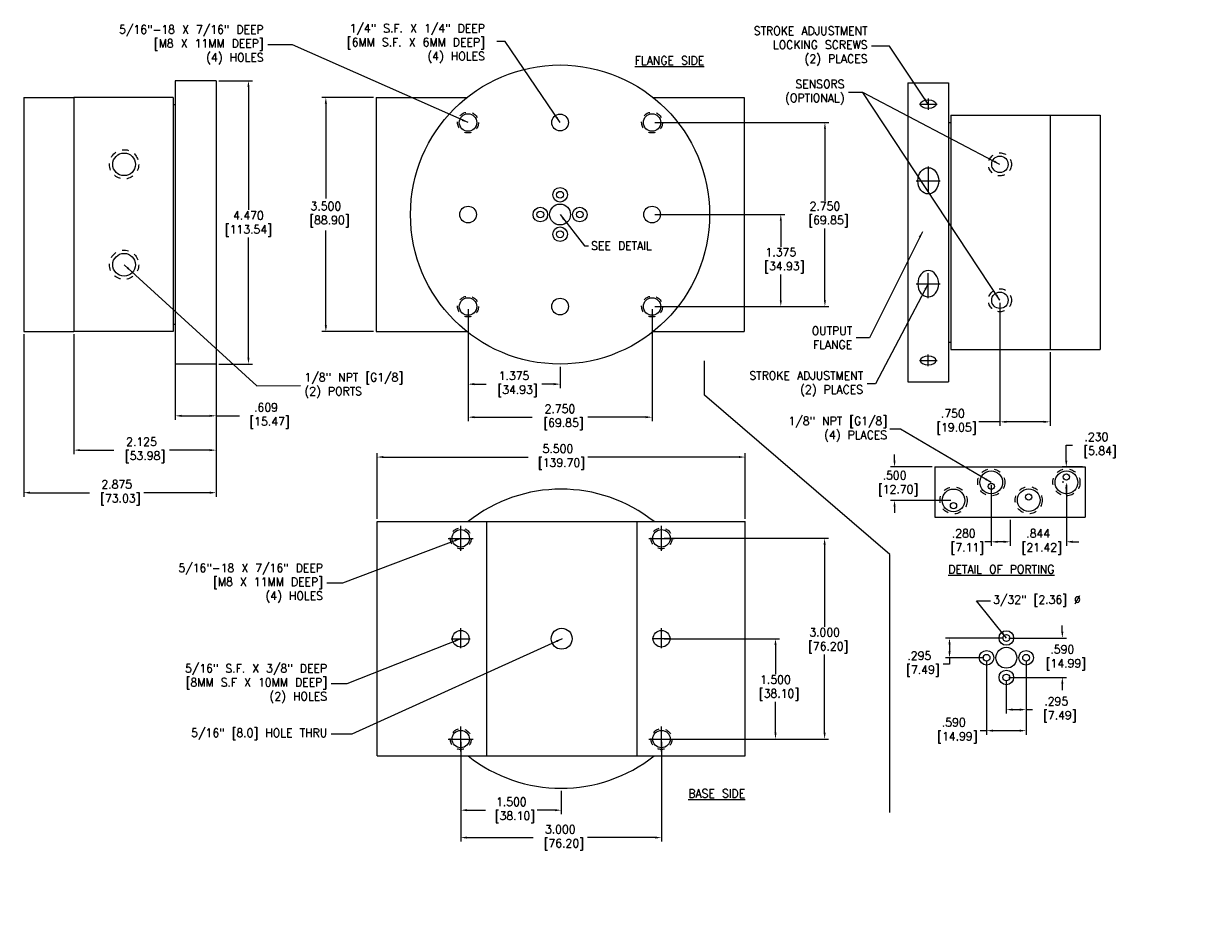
# Model space of a CAD drawing. Extents: x 5.7 to 85.1, y -19.7 to 20.2.
import ezdxf

# ---------------------------------------------------------------- set-up
doc = ezdxf.new("R2010")
doc.units = 0
doc.header["$LTSCALE"] = 0.5
doc.header["$MEASUREMENT"] = 0
for name, pattern in [('CENTER2', [1.125, 0.75, -0.125, 0.125, -0.125]), ('DASHED', [0.75, 0.5, -0.25]), ('HIDDEN2', [0.1875, 0.125, -0.0625])]:
    doc.linetypes.add(name, pattern=pattern)
doc.layers.get('0').update_dxf_attribs({"linetype": 'CONTINUOUS'})
doc.layers.get('DEFPOINTS').update_dxf_attribs({"linetype": 'CONTINUOUS'})
doc.styles.get("Standard").update_dxf_attribs({"font": 'txt.shx', "width": 0.95, "height": 0.125})
doc.dimstyles.new('British [M]', dxfattribs={"dimtxt": 0.125, "dimasz": 0.094, "dimexe": 0.06, "dimexo": 0.04, "dimgap": 0.04, "dimtad": 0, "dimtih": 1, "dimtoh": 1, "dimdec": 3, "dimzin": 4, "dimdsep": 46, "dimtxsty": 'Standard', "dimcen": 0.09, "dimadec": 0, "dimazin": 0, "dimtfac": 1, "dimtdec": 3, "dimtofl": 0, "dimtmove": 0, "dimatfit": 3, "dimfxl": 1, "dimtolj": 1, "dimtzin": 4, "dimarcsym": 0})
doc.dimstyles.new('STAND3', dxfattribs={"dimtxt": 0.09, "dimasz": 0.094, "dimexe": 0.094, "dimexo": 0.0625, "dimgap": 0.06, "dimtad": 0, "dimtih": 1, "dimtoh": 1, "dimdec": 3, "dimzin": 4, "dimdsep": 46, "dimtxsty": 'Standard', "dimcen": 0.09, "dimadec": 0, "dimazin": 0, "dimtfac": 1, "dimtdec": 4, "dimtofl": 0, "dimtmove": 0, "dimatfit": 3, "dimfxl": 1, "dimtolj": 1, "dimtzin": 0, "dimarcsym": 0})

# ---------------------------------------------------------------- blocks, each defined once
blk = doc.blocks.new('*D3')
at = {"color": 0, "linetype": 'ByBlock'}
for p, q in [((12.375, 3.757), (12.375, 2.577)), ((13.75, 2.897), (13.75, 2.577)), ((12.469, 2.637), (12.646, 2.637)), ((13.656, 2.637), (13.479, 2.637))]:
    blk.add_line(p, q, dxfattribs=at)
for points in [[(12.469, 2.653), (12.469, 2.621), (12.375, 2.637)], [(13.656, 2.653), (13.656, 2.621), (13.75, 2.637)]]:
    blk.add_solid(points, dxfattribs=at)
at = {"layer": 'DEFPOINTS', "color": 0, "linetype": 'ByBlock'}
for p in [(12.375, 3.797), (13.75, 2.937), (12.375, 2.637)]:
    blk.add_point(p, dxfattribs=at)
at = {"color": 0, "linetype": 'ByBlock', "insert": (13.062, 2.637), "char_height": 0.125, "attachment_point": 5}
blk.add_mtext('\\A1;1.375\\P [34.93]', dxfattribs=at)
blk = doc.blocks.new('*D4')
at = {"color": 0, "linetype": 'ByBlock'}
for p, q in [((12.375, 3.757), (12.375, 2.083)), ((15.125, 3.757), (15.125, 2.083)), ((12.469, 2.143), (13.332, 2.143)), ((15.031, 2.143), (14.164, 2.143))]:
    blk.add_line(p, q, dxfattribs=at)
for points in [[(12.469, 2.159), (12.469, 2.128), (12.375, 2.143)], [(15.031, 2.159), (15.031, 2.128), (15.125, 2.143)]]:
    blk.add_solid(points, dxfattribs=at)
at = {"layer": 'DEFPOINTS', "color": 0, "linetype": 'ByBlock'}
for p in [(12.375, 3.797), (15.125, 3.797), (15.125, 2.143)]:
    blk.add_point(p, dxfattribs=at)
at = {"color": 0, "linetype": 'ByBlock', "insert": (13.748, 2.143), "char_height": 0.125, "attachment_point": 5}
blk.add_mtext('\\A1;2.750\\P [69.85]', dxfattribs=at)
blk = doc.blocks.new('*D5')
at = {"color": 0, "linetype": 'ByBlock'}
for p, q in [((15.165, 5.172), (17.109, 5.172)), ((17.049, 5.078), (17.049, 4.691)), ((17.049, 3.891), (17.049, 4.278)), ((15.165, 3.797), (17.109, 3.797))]:
    blk.add_line(p, q, dxfattribs=at)
for points in [[(17.033, 5.078), (17.064, 5.078), (17.049, 5.172)], [(17.033, 3.891), (17.064, 3.891), (17.049, 3.797)]]:
    blk.add_solid(points, dxfattribs=at)
at = {"layer": 'DEFPOINTS', "color": 0, "linetype": 'ByBlock'}
for p in [(15.125, 5.172), (17.049, 5.172), (15.125, 3.797)]:
    blk.add_point(p, dxfattribs=at)
at = {"color": 0, "linetype": 'ByBlock', "insert": (17.049, 4.484), "char_height": 0.125, "attachment_point": 5}
blk.add_mtext('\\A1;1.375\\P [34.93]', dxfattribs=at)
blk = doc.blocks.new('*D6')
at = {"color": 0, "linetype": 'ByBlock'}
for p, q in [((15.165, 6.547), (17.768, 6.547)), ((17.708, 6.453), (17.708, 5.379)), ((17.708, 3.891), (17.708, 4.965)), ((15.165, 3.797), (17.768, 3.797))]:
    blk.add_line(p, q, dxfattribs=at)
for points in [[(17.693, 6.453), (17.724, 6.453), (17.708, 6.547)], [(17.693, 3.891), (17.724, 3.891), (17.708, 3.797)]]:
    blk.add_solid(points, dxfattribs=at)
at = {"layer": 'DEFPOINTS', "color": 0, "linetype": 'ByBlock'}
for p in [(15.125, 6.547), (17.708, 6.547), (15.125, 3.797)]:
    blk.add_point(p, dxfattribs=at)
at = {"color": 0, "linetype": 'ByBlock', "insert": (17.708, 5.172), "char_height": 0.125, "attachment_point": 5}
blk.add_mtext('\\A1;2.750\\P [69.85]', dxfattribs=at)
blk = doc.blocks.new('*D7')
at = {"color": 0, "linetype": 'ByBlock'}
for p, q in [((15.306, -1.167), (17.029, -1.167)), ((16.969, -1.261), (16.969, -1.696)), ((16.969, -2.573), (16.969, -2.11)), ((15.306, -2.667), (17.029, -2.667))]:
    blk.add_line(p, q, dxfattribs=at)
for points in [[(16.954, -1.261), (16.985, -1.261), (16.969, -1.167)], [(16.954, -2.573), (16.985, -2.573), (16.969, -2.667)]]:
    blk.add_solid(points, dxfattribs=at)
at = {"layer": 'DEFPOINTS', "color": 0, "linetype": 'ByBlock'}
for p in [(15.266, -1.167), (16.969, -1.167), (15.266, -2.667)]:
    blk.add_point(p, dxfattribs=at)
at = {"color": 0, "linetype": 'ByBlock', "insert": (16.969, -1.903), "char_height": 0.125, "attachment_point": 5}
blk.add_mtext('\\A1;1.500\\P [38.10]', dxfattribs=at)
blk = doc.blocks.new('*D8')
at = {"color": 0, "linetype": 'ByBlock'}
for p, q in [((15.306, 0.333), (17.764, 0.333)), ((17.704, 0.239), (17.704, -0.99)), ((17.704, -2.573), (17.704, -1.403)), ((15.306, -2.667), (17.764, -2.667))]:
    blk.add_line(p, q, dxfattribs=at)
for points in [[(17.688, 0.239), (17.719, 0.239), (17.704, 0.333)], [(17.688, -2.573), (17.719, -2.573), (17.704, -2.667)]]:
    blk.add_solid(points, dxfattribs=at)
at = {"layer": 'DEFPOINTS', "color": 0, "linetype": 'ByBlock'}
for p in [(15.266, 0.333), (17.704, 0.333), (15.266, -2.667)]:
    blk.add_point(p, dxfattribs=at)
at = {"color": 0, "linetype": 'ByBlock', "insert": (17.704, -1.196), "char_height": 0.125, "attachment_point": 5}
blk.add_mtext('\\A1;3.000\\P [76.20]', dxfattribs=at)
blk = doc.blocks.new('*D9')
at = {"color": 0, "linetype": 'ByBlock'}
for p, q in [((12.266, -2.707), (12.266, -3.79)), ((13.766, -3.442), (13.766, -3.79)), ((12.36, -3.73), (12.636, -3.73)), ((13.672, -3.73), (13.409, -3.73))]:
    blk.add_line(p, q, dxfattribs=at)
for points in [[(12.36, -3.714), (12.36, -3.746), (12.266, -3.73)], [(13.672, -3.714), (13.672, -3.746), (13.766, -3.73)]]:
    blk.add_solid(points, dxfattribs=at)
at = {"layer": 'DEFPOINTS', "color": 0, "linetype": 'ByBlock'}
for p in [(12.266, -2.667), (13.766, -3.402), (13.766, -3.73)]:
    blk.add_point(p, dxfattribs=at)
at = {"color": 0, "linetype": 'ByBlock', "insert": (13.022, -3.73), "char_height": 0.125, "attachment_point": 5}
blk.add_mtext('\\A1;1.500\\P [38.10]', dxfattribs=at)
blk = doc.blocks.new('*D10')
at = {"color": 0, "linetype": 'ByBlock'}
for p, q in [((12.266, -2.707), (12.266, -4.2)), ((15.266, -2.707), (15.266, -4.2)), ((12.36, -4.14), (13.346, -4.14)), ((15.172, -4.14), (14.159, -4.14))]:
    blk.add_line(p, q, dxfattribs=at)
for points in [[(12.36, -4.124), (12.36, -4.155), (12.266, -4.14)], [(15.172, -4.124), (15.172, -4.155), (15.266, -4.14)]]:
    blk.add_solid(points, dxfattribs=at)
at = {"layer": 'DEFPOINTS', "color": 0, "linetype": 'ByBlock'}
for p in [(12.266, -2.667), (15.266, -2.667), (15.266, -4.14)]:
    blk.add_point(p, dxfattribs=at)
at = {"color": 0, "linetype": 'ByBlock', "insert": (13.753, -4.14), "char_height": 0.125, "attachment_point": 5}
blk.add_mtext('\\A1;3.000\\P [76.20]', dxfattribs=at)
blk = doc.blocks.new('*D11')
at = {"color": 0, "linetype": 'ByBlock'}
for p, q in [((8.649, 7.172), (9.153, 7.172)), ((9.093, 7.078), (9.093, 5.24)), ((9.093, 3.031), (9.093, 4.827)), ((8.649, 2.937), (9.153, 2.937))]:
    blk.add_line(p, q, dxfattribs=at)
for points in [[(9.078, 7.078), (9.109, 7.078), (9.093, 7.172)], [(9.078, 3.031), (9.109, 3.031), (9.093, 2.937)]]:
    blk.add_solid(points, dxfattribs=at)
at = {"layer": 'DEFPOINTS', "color": 0, "linetype": 'ByBlock'}
for p in [(8.609, 7.172), (8.609, 2.937), (9.093, 2.937)]:
    blk.add_point(p, dxfattribs=at)
at = {"color": 0, "linetype": 'ByBlock', "insert": (9.093, 5.033), "char_height": 0.125, "attachment_point": 5}
blk.add_mtext('\\A1;4.470\\P[113.54]', dxfattribs=at)
blk = doc.blocks.new('*D12')
at = {"color": 0, "linetype": 'ByBlock'}
for p, q in [((11.016, 0.024), (11.016, 1.009)), ((11.11, 0.949), (13.272, 0.949)), ((16.422, 0.949), (14.164, 0.949)), ((16.516, 0.024), (16.516, 1.009))]:
    blk.add_line(p, q, dxfattribs=at)
for points in [[(11.11, 0.965), (11.11, 0.934), (11.016, 0.949)], [(16.422, 0.965), (16.422, 0.934), (16.516, 0.949)]]:
    blk.add_solid(points, dxfattribs=at)
at = {"layer": 'DEFPOINTS', "color": 0, "linetype": 'ByBlock'}
for p in [(16.516, 0.949), (11.016, -0.016), (16.516, -0.016)]:
    blk.add_point(p, dxfattribs=at)
at = {"color": 0, "linetype": 'ByBlock', "insert": (13.718, 0.949), "char_height": 0.125, "attachment_point": 5}
blk.add_mtext('\\A1;5.500\\P [139.70]', dxfattribs=at)
blk = doc.blocks.new('*D13')
at = {"color": 0, "linetype": 'Continuous', "lineweight": -2}
for p, q in [((10.96, 6.922), (10.19, 6.922)), ((10.25, 6.828), (10.25, 5.411)), ((10.25, 3.516), (10.25, 4.932)), ((10.96, 3.422), (10.19, 3.422))]:
    blk.add_line(p, q, dxfattribs=at)
at = {"color": 0, "linetype": 'Continuous'}
for points in [[(10.234, 6.828), (10.266, 6.828), (10.25, 6.922)], [(10.234, 3.516), (10.266, 3.516), (10.25, 3.422)]]:
    blk.add_solid(points, dxfattribs=at)
at = {"layer": 'DEFPOINTS', "color": 0, "linetype": 'Continuous'}
for p in [(11, 6.922), (10.25, 3.422), (11, 3.422)]:
    blk.add_point(p, dxfattribs=at)
at = {"color": 0, "linetype": 'Continuous', "insert": (10.25, 5.172), "char_height": 0.125, "attachment_point": 5}
blk.add_mtext('\\A1;3.500\\P [88.90]', dxfattribs=at)
blk = doc.blocks.new('*D14')
at = {"color": 0, "linetype": 'ByBlock'}
for p, q in [((8, 7.132), (8, 2.104)), ((8.609, 7.132), (8.609, 2.104)), ((8.094, 2.164), (8.515, 2.164)), ((8.609, 2.164), (8.96, 2.164))]:
    blk.add_line(p, q, dxfattribs=at)
for points in [[(8.094, 2.179), (8.094, 2.148), (8, 2.164)], [(8.515, 2.179), (8.515, 2.148), (8.609, 2.164)]]:
    blk.add_solid(points, dxfattribs=at)
at = {"layer": 'DEFPOINTS', "color": 0, "linetype": 'ByBlock'}
for p in [(8, 7.172), (8.609, 7.172), (8.609, 2.164)]:
    blk.add_point(p, dxfattribs=at)
at = {"color": 0, "linetype": 'ByBlock', "insert": (9.356, 2.164), "char_height": 0.125, "attachment_point": 5}
blk.add_mtext('\\A1;.609\\P [15.47]', dxfattribs=at)
blk = doc.blocks.new('*D15')
at = {"color": 0, "linetype": 'ByBlock'}
for p, q in [((6.484, 3.382), (6.484, 1.591)), ((8.609, 2.897), (8.609, 1.591)), ((6.578, 1.651), (7.079, 1.651)), ((8.515, 1.651), (7.911, 1.651))]:
    blk.add_line(p, q, dxfattribs=at)
for points in [[(6.578, 1.666), (6.578, 1.635), (6.484, 1.651)], [(8.515, 1.666), (8.515, 1.635), (8.609, 1.651)]]:
    blk.add_solid(points, dxfattribs=at)
at = {"layer": 'DEFPOINTS', "color": 0, "linetype": 'ByBlock'}
for p in [(6.484, 3.422), (8.609, 2.937), (8.609, 1.651)]:
    blk.add_point(p, dxfattribs=at)
at = {"color": 0, "linetype": 'ByBlock', "insert": (7.495, 1.651), "char_height": 0.125, "attachment_point": 5}
blk.add_mtext('\\A1;2.125\\P [53.98]', dxfattribs=at)
blk = doc.blocks.new('*D16')
at = {"color": 0, "linetype": 'ByBlock'}
for p, q in [((20.323, 3.851), (20.323, 2.014)), ((21.073, 3.116), (21.073, 2.014)), ((20.323, 2.074), (20.006, 2.074)), ((20.979, 2.074), (20.417, 2.074))]:
    blk.add_line(p, q, dxfattribs=at)
for points in [[(20.417, 2.089), (20.417, 2.058), (20.323, 2.074)], [(20.979, 2.089), (20.979, 2.058), (21.073, 2.074)]]:
    blk.add_solid(points, dxfattribs=at)
at = {"layer": 'DEFPOINTS', "color": 0, "linetype": 'ByBlock'}
for p in [(20.323, 3.891), (21.073, 3.156), (20.323, 2.074)]:
    blk.add_point(p, dxfattribs=at)
at = {"color": 0, "linetype": 'ByBlock', "insert": (19.62, 2.074), "char_height": 0.125, "attachment_point": 5}
blk.add_mtext('\\A1;.750\\P [19.05]', dxfattribs=at)
blk = doc.blocks.new('*D212')
at = {"color": 0, "linetype": 'ByBlock'}
for p, q in [((21.315, 1.494), (21.315, 1.724)), ((21.315, 1.724), (21.409, 1.724)), ((21.559, 1.4), (21.255, 1.4)), ((21.277, 1.17), (21.255, 1.17)), ((21.315, 1.076), (21.315, 0.982))]:
    blk.add_line(p, q, dxfattribs=at)
for points in [[(21.299, 1.494), (21.331, 1.494), (21.315, 1.4)], [(21.299, 1.076), (21.331, 1.076), (21.315, 1.17)]]:
    blk.add_solid(points, dxfattribs=at)
at = {"layer": 'DEFPOINTS', "color": 0, "linetype": 'ByBlock'}
for p in [(21.315, 1.4), (21.599, 1.4), (21.317, 1.17)]:
    blk.add_point(p, dxfattribs=at)
at = {"color": 0, "linetype": 'ByBlock', "insert": (21.766, 1.724), "char_height": 0.125, "attachment_point": 5}
blk.add_mtext('\\A1;.230\\P [5.84]', dxfattribs=at)
blk = doc.blocks.new('*D213')
at = {"color": 0, "linetype": 'ByBlock'}
for p, q in [((18.749, 1.494), (18.749, 1.588)), ((19.309, 1.4), (18.689, 1.4)), ((19.59, 0.9), (18.689, 0.9)), ((18.749, 0.806), (18.749, 0.712))]:
    blk.add_line(p, q, dxfattribs=at)
for points in [[(18.733, 1.494), (18.764, 1.494), (18.749, 1.4)], [(18.733, 0.806), (18.764, 0.806), (18.749, 0.9)]]:
    blk.add_solid(points, dxfattribs=at)
at = {"layer": 'DEFPOINTS', "color": 0, "linetype": 'ByBlock'}
for p in [(18.749, 1.4), (19.349, 1.4), (19.63, 0.9)]:
    blk.add_point(p, dxfattribs=at)
at = {"color": 0, "linetype": 'ByBlock', "insert": (18.749, 1.15), "char_height": 0.125, "attachment_point": 5}
blk.add_mtext('\\A1;.500\\P [12.70]', dxfattribs=at)
blk = doc.blocks.new('*D214')
at = {"color": 0, "linetype": 'ByBlock'}
for p, q in [((20.194, 1.13), (20.194, 0.221)), ((20.474, 0.61), (20.474, 0.221)), ((20.194, 0.281), (20.1, 0.281)), ((20.38, 0.281), (20.288, 0.281))]:
    blk.add_line(p, q, dxfattribs=at)
for points in [[(20.288, 0.296), (20.288, 0.265), (20.194, 0.281)], [(20.38, 0.296), (20.38, 0.265), (20.474, 0.281)]]:
    blk.add_solid(points, dxfattribs=at)
at = {"layer": 'DEFPOINTS', "color": 0, "linetype": 'ByBlock'}
for p in [(20.194, 1.17), (20.474, 0.65), (20.194, 0.281)]:
    blk.add_point(p, dxfattribs=at)
at = {"color": 0, "linetype": 'ByBlock', "insert": (19.783, 0.281), "char_height": 0.125, "attachment_point": 5}
blk.add_mtext('\\A1;.280\\P [7.11]', dxfattribs=at)
blk = doc.blocks.new('*D215')
at = {"color": 0, "linetype": 'ByBlock'}
for p, q in [((21.317, 1.13), (21.317, 0.221)), ((20.474, 0.61), (20.474, 0.221)), ((20.38, 0.281), (20.286, 0.281)), ((21.411, 0.281), (21.505, 0.281))]:
    blk.add_line(p, q, dxfattribs=at)
for points in [[(20.38, 0.297), (20.38, 0.265), (20.474, 0.281)], [(21.411, 0.297), (21.411, 0.265), (21.317, 0.281)]]:
    blk.add_solid(points, dxfattribs=at)
at = {"layer": 'DEFPOINTS', "color": 0, "linetype": 'ByBlock'}
for p in [(21.317, 1.17), (20.474, 0.65), (21.317, 0.281)]:
    blk.add_point(p, dxfattribs=at)
at = {"color": 0, "linetype": 'ByBlock', "insert": (20.895, 0.281), "char_height": 0.125, "attachment_point": 5}
blk.add_mtext('\\A1;.844\\P [21.42]', dxfattribs=at)
blk = doc.blocks.new('*D216')
at = {"color": 0, "linetype": 'ByBlock'}
for p, q in [((20.379, -1.157), (19.51, -1.157)), ((19.57, -1.251), (19.57, -1.358)), ((19.57, -1.546), (19.476, -1.546)), ((20.084, -1.452), (19.51, -1.452)), ((19.57, -1.452), (19.57, -1.546))]:
    blk.add_line(p, q, dxfattribs=at)
for points in [[(19.554, -1.251), (19.586, -1.251), (19.57, -1.157)], [(19.554, -1.358), (19.586, -1.358), (19.57, -1.452)]]:
    blk.add_solid(points, dxfattribs=at)
at = {"layer": 'DEFPOINTS', "color": 0, "linetype": 'ByBlock'}
for p in [(20.419, -1.157), (19.57, -1.452), (20.124, -1.452)]:
    blk.add_point(p, dxfattribs=at)
at = {"color": 0, "linetype": 'ByBlock', "insert": (19.119, -1.546), "char_height": 0.125, "attachment_point": 5}
blk.add_mtext('\\A1;.295\\P [7.49]', dxfattribs=at)
blk = doc.blocks.new('*D217')
at = {"color": 0, "linetype": 'ByBlock'}
for p, q in [((21.256, -1.063), (21.256, -0.969)), ((20.459, -1.157), (21.316, -1.157)), ((20.459, -1.747), (21.316, -1.747)), ((21.256, -1.841), (21.256, -1.935))]:
    blk.add_line(p, q, dxfattribs=at)
for points in [[(21.24, -1.063), (21.272, -1.063), (21.256, -1.157)], [(21.24, -1.841), (21.272, -1.841), (21.256, -1.747)]]:
    blk.add_solid(points, dxfattribs=at)
at = {"layer": 'DEFPOINTS', "color": 0, "linetype": 'ByBlock'}
for p in [(20.419, -1.157), (20.419, -1.747), (21.256, -1.747)]:
    blk.add_point(p, dxfattribs=at)
at = {"color": 0, "linetype": 'ByBlock', "insert": (21.256, -1.452), "char_height": 0.125, "attachment_point": 5}
blk.add_mtext('\\A1;.590\\P [14.99]', dxfattribs=at)
blk = doc.blocks.new('*D218')
at = {"color": 0, "linetype": 'ByBlock'}
for p, q in [((20.714, -1.492), (20.714, -2.287)), ((20.419, -1.787), (20.419, -2.287)), ((20.513, -2.227), (20.62, -2.227)), ((20.714, -2.227), (20.808, -2.227))]:
    blk.add_line(p, q, dxfattribs=at)
for points in [[(20.513, -2.211), (20.513, -2.243), (20.419, -2.227)], [(20.62, -2.211), (20.62, -2.243), (20.714, -2.227)]]:
    blk.add_solid(points, dxfattribs=at)
at = {"layer": 'DEFPOINTS', "color": 0, "linetype": 'ByBlock'}
for p in [(20.714, -1.452), (20.419, -1.747), (20.714, -2.227)]:
    blk.add_point(p, dxfattribs=at)
at = {"color": 0, "linetype": 'ByBlock', "insert": (21.165, -2.227), "char_height": 0.125, "attachment_point": 5}
blk.add_mtext('\\A1;.295\\P [7.49]', dxfattribs=at)
blk = doc.blocks.new('*D219')
at = {"color": 0, "linetype": 'ByBlock'}
for p, q in [((20.124, -1.492), (20.124, -2.602)), ((20.714, -1.492), (20.714, -2.602)), ((20.124, -2.542), (20.03, -2.542)), ((20.62, -2.542), (20.218, -2.542))]:
    blk.add_line(p, q, dxfattribs=at)
for points in [[(20.218, -2.526), (20.218, -2.557), (20.124, -2.542)], [(20.62, -2.526), (20.62, -2.557), (20.714, -2.542)]]:
    blk.add_solid(points, dxfattribs=at)
at = {"layer": 'DEFPOINTS', "color": 0, "linetype": 'ByBlock'}
for p in [(20.124, -1.452), (20.714, -1.452), (20.124, -2.542)]:
    blk.add_point(p, dxfattribs=at)
at = {"color": 0, "linetype": 'ByBlock', "insert": (19.634, -2.542), "char_height": 0.125, "attachment_point": 5}
blk.add_mtext('\\A1;.590\\P [14.99]', dxfattribs=at)
blk = doc.blocks.new('*D220')
at = {"color": 0, "linetype": 'ByBlock'}
for p, q in [((5.734, 3.382), (5.734, 0.955)), ((8.609, 2.897), (8.609, 0.955)), ((5.828, 1.015), (6.719, 1.015)), ((8.515, 1.015), (7.532, 1.015))]:
    blk.add_line(p, q, dxfattribs=at)
for points in [[(5.828, 1.031), (5.828, 0.999), (5.734, 1.015)], [(8.515, 1.031), (8.515, 0.999), (8.609, 1.015)]]:
    blk.add_solid(points, dxfattribs=at)
at = {"layer": 'DEFPOINTS', "color": 0, "linetype": 'ByBlock'}
for p in [(5.734, 3.422), (8.609, 2.937), (5.734, 1.015)]:
    blk.add_point(p, dxfattribs=at)
at = {"color": 0, "linetype": 'ByBlock', "insert": (7.125, 1.015), "char_height": 0.125, "attachment_point": 5}
blk.add_mtext('\\A1;2.875\\P [73.03]', dxfattribs=at)

msp = doc.modelspace()

# ---------------------------------------------------------------- linework, layer by layer
at = {"linetype": 'Continuous'}
for p, q in [((8.0004, 7.1719), (8.0004, 2.9369)), ((8.6094, 7.1719), (8.0004, 7.1719)), ((8.6094, 7.1719), (8.6094, 2.9369)), ((18.948, 7.1412), (19.557, 7.1412)), ((18.948, 7.1412), (18.948, 2.6713)), ((19.557, 7.1412), (19.557, 2.6713)), ((7.9691, 6.9219), (6.4844, 6.9219)), ((6.4844, 6.9219), (6.4844, 3.4219)), ((7.9691, 6.9219), (7.9691, 3.4219)), ((11, 6.9219), (12.3514, 6.9219)), ((11, 6.9219), (11, 3.4219)), ((15.1319, 6.9219), (16.5, 6.9219)), ((16.5, 6.9219), (16.5, 3.4219)), ((19.5883, 6.6563), (21.073, 6.6563)), ((19.5883, 6.6563), (19.5883, 3.1563)), ((21.073, 6.6563), (21.073, 3.1563)), ((15.7521, 6.1652), (15.753, 6.1649)), ((7.9691, 3.4219), (6.4844, 3.4219)), ((11, 3.4219), (12.3514, 3.4219)), ((15.1319, 3.4219), (16.5, 3.4219)), ((19.5883, 3.1563), (21.073, 3.1563)), ((8.6094, 2.9369), (8.0004, 2.9369)), ((15.9083, 2.471), (15.9083, 2.9837)), ((18.948, 2.6713), (19.557, 2.6713)), ((18.6786, 0.0912), (15.9083, 2.471)), ((11.0156, -2.9174), (11.0156, 0.5826)), ((11.0156, 0.5826), (16.5156, 0.5826)), ((16.5156, -2.9174), (16.5156, 0.5826)), ((18.6786, -3.7631), (18.6786, 0.0912)), ((12.2656, -1.308), (12.2656, -1.0111)), ((15.2656, -1.308), (15.2656, -1.0111)), ((12.125, -1.1674), (12.4062, -1.1674)), ((15.4062, -1.1674), (15.125, -1.1674)), ((11.0156, -2.9174), (16.5156, -2.9174))]:
    msp.add_line(p, q, dxfattribs=at)
for p, q in [((5.7344, 6.9219), (5.7344, 3.4219)), ((5.7344, 6.9219), (6.4844, 6.9219)), ((21.073, 6.6563), (21.823, 6.6563)), ((21.823, 6.6563), (21.823, 3.1563)), ((5.7344, 3.4219), (6.4844, 3.4219)), ((21.073, 3.1563), (21.823, 3.1563)), ((19.3486, 1.3996), (21.5986, 1.3996)), ((19.3486, 1.3996), (19.3486, 0.6496)), ((21.5986, 1.3996), (21.5986, 0.6496)), ((12.649, 0.5826), (12.649, -2.9174)), ((14.899, 0.5826), (14.899, -2.9174)), ((19.3486, 0.6496), (21.5986, 0.6496))]:
    msp.add_line(p, q)
at = {"linetype": 'CENTER2'}
for p, q in [((19.2525, 6.9062), (19.2525, 6.7344)), ((8.0004, 6.8129), (7.9691, 6.8129)), ((19.1195, 6.821), (19.3852, 6.821)), ((19.557, 6.5473), (19.5883, 6.5473)), ((19.2525, 5.8906), (19.2525, 5.4531)), ((19.0727, 5.6752), (19.432, 5.6752)), ((19.2525, 3.9219), (19.2525, 4.3594)), ((19.0727, 4.1373), (19.432, 4.1373)), ((8.0004, 3.5309), (7.9691, 3.5309)), ((19.557, 3.2653), (19.5883, 3.2653)), ((19.2525, 2.9063), (19.2525, 3.0781)), ((19.1195, 2.9915), (19.3852, 2.9915)), ((12.2656, 0.1451), (12.2656, 0.5201)), ((15.2656, 0.1451), (15.2656, 0.5201)), ((12.0781, 0.3326), (12.4531, 0.3326)), ((15.0781, 0.3326), (15.4531, 0.3326)), ((12.2656, -2.8549), (12.2656, -2.4799)), ((15.2656, -2.8549), (15.2656, -2.4799)), ((12.0781, -2.6674), (12.4531, -2.6674)), ((15.0781, -2.6674), (15.4531, -2.6674))]:
    msp.add_line(p, q, dxfattribs=at)
at = {"linetype": 'Continuous'}
for centre, radius in [((13.75, 5.1719), 2.235), ((12.375, 6.5469), 0.1305), ((13.75, 6.5469), 0.125), ((15.125, 6.5469), 0.1305), ((7.2344, 5.9219), 0.169), ((20.323, 5.9219), 0.123), ((12.375, 5.1719), 0.125), ((15.125, 5.1719), 0.125), ((7.2344, 4.4219), 0.169), ((12.375, 3.7969), 0.1305), ((13.75, 3.7969), 0.125), ((15.125, 3.7969), 0.1305), ((20.323, 3.8906), 0.123), ((12.2656, 0.3326), 0.1305), ((15.2656, 0.3326), 0.1305), ((12.2656, -1.1674), 0.125), ((15.2656, -1.1674), 0.125), ((12.2656, -2.6674), 0.1305), ((15.2656, -2.6674), 0.1305)]:
    msp.add_circle(centre, radius, dxfattribs=at)
at = {"linetype": 'HIDDEN2'}
for centre, radius in [((12.375, 6.5469), 0.1562), ((15.125, 6.5469), 0.1562), ((7.2344, 5.9219), 0.2188), ((20.323, 5.9219), 0.172), ((7.2344, 4.4219), 0.2188), ((12.375, 3.7969), 0.1562), ((15.125, 3.7969), 0.1562), ((20.323, 3.8906), 0.172), ((12.2656, 0.3326), 0.1562), ((15.2656, 0.3326), 0.1562), ((12.2656, -2.6674), 0.1562), ((15.2656, -2.6674), 0.1562)]:
    msp.add_circle(centre, radius, dxfattribs=at)
for centre, radius in [((13.75, 5.4669), 0.109), ((13.75, 5.4669), 0.0508), ((13.75, 5.1719), 0.1562), ((13.455, 5.1719), 0.109), ((13.455, 5.1719), 0.0508), ((14.045, 5.1719), 0.109), ((14.045, 5.1719), 0.0508), ((13.75, 4.8769), 0.109), ((13.75, 4.8769), 0.0508), ((20.1936, 1.1696), 0.1695), ((21.3171, 1.1696), 0.1695), ((21.3171, 1.2496), 0.0467), ((19.6301, 0.8996), 0.1695), ((20.1936, 1.1096), 0.0467), ((20.7536, 0.9028), 0.1695), ((20.7536, 0.9496), 0.0467), ((19.6301, 0.8196), 0.0467), ((13.774, -1.1674), 0.1562), ((20.4192, -1.1568), 0.109), ((20.4192, -1.1568), 0.0508), ((20.1242, -1.4518), 0.109), ((20.1242, -1.4518), 0.0508), ((20.4192, -1.4518), 0.1562), ((20.7142, -1.4518), 0.109), ((20.7142, -1.4518), 0.0508), ((20.4192, -1.7468), 0.109), ((20.4192, -1.7468), 0.0508)]:
    msp.add_circle(centre, radius)
at = {"linetype": 'DASHED', "ltscale": 0.156}
for centre in [(20.1936, 1.1696), (21.3171, 1.1696), (19.6301, 0.8996), (20.7536, 0.9028)]:
    msp.add_circle(centre, 0.2025, dxfattribs=at)
at = {"linetype": 'Continuous'}
for start, end in [(51.53587, 128.46413), (231.53587, 308.46413)]:
    msp.add_arc((13.7656, -1.1674), 2.235, start, end, dxfattribs=at)
for centre, major_axis, ratio in [((19.2525, 6.821), (-0.1192, 0), 0.5482248), ((19.2525, 5.6752), (0, -0.1964), 0.7955142)]:
    msp.add_ellipse(centre, major_axis=major_axis, ratio=ratio, dxfattribs=at)
at = {"linetype": 'Continuous', "extrusion": (0, 0, -1)}
for centre, major_axis, ratio in [((19.2525, 4.1373), (0, 0.1964), 0.7955142), ((19.2525, 2.9915), (-0.1192, 0), 0.5482248)]:
    msp.add_ellipse(centre, major_axis=major_axis, ratio=ratio, dxfattribs=at)

# ---------------------------------------------------------------- texts
at = {"linetype": 'Continuous', "char_height": 0.125}
for s, insert, attachment_point in [('5/16"-18 X 7/16" DEEP\\P[M8 X 11MM DEEP]\\P(4) HOLES', (9.3207, 7.7077), 6), ('1/4" S.F. X 1/4" DEEP\\P[6MM S.F. X 6MM DEEP]\\P(4) HOLES', (12.6262, 7.7264), 6), ('STROKE ADJUSTMENT\\PLOCKING SCREWS\\P(2) PLACES', (18.3443, 7.6879), 6), ('SENSORS \\P(OPTIONAL)', (17.9999, 6.9974), 6), ('\\A1;SEE DETAIL', (14.2144, 4.7065), 4), ('{ }', (23.4375, 4.6094), 6), ('\\A1;OUTPUT\\PFLANGE', (18.1154, 3.3311), 6), ('1/8" NPT [G1/8]\\P(2) PORTS', (9.931, 2.615), 4), ('STROKE ADJUSTMENT\\P(2) PLACES', (18.2783, 2.6406), 6), ('\\A1;1/8" NPT [G1/8]\\P(4) PLACES', (18.6373, 1.9619), 6), ('{ }', (20.7656, 0.125), 4), ('5/16"-18 X 7/16" DEEP\\P[M8 X 11MM DEEP]\\P(4) HOLES', (10.2062, -0.3382), 6), ('3/32" [2.36] %%c', (20.222, -0.6033), 4), ('5/16" S.F. X 3/8" DEEP\\P[8MM S.F X 10MM DEEP]\\P(2) HOLES', (10.2681, -1.8393), 6), ('5/16" [8.0] HOLE THRU', (10.2702, -2.5949), 6), ('{ }', (20.5156, -2.7031), 4), ('{ }', (21.5, -5.2031), 4), ('{ }', (17.9375, -5.3906), 6)]:
    msp.add_mtext(s, dxfattribs=dict(at, insert=insert, attachment_point=attachment_point))
at = {"linetype": 'Continuous', "char_height": 0.125, "attachment_point": 1}
for s, insert, width in [('\\LFLANGE SIDE', (14.8667, 7.5364), 1.527536), ('\\LDETAIL OF PORTING', (19.5516, -0.067), 2.076053), ('\\LBASE SIDE', (15.6668, -3.4182), 1.189196)]:
    msp.add_mtext(s, dxfattribs=dict(at, insert=insert, width=width))

# ---------------------------------------------------------------- dimensions: what is measured, and where the dimension line sits
at = {"linetype": 'Continuous'}
for base, p1, p2, picture, middle in [((8.6094, 2.1638), (8.0004, 7.1719), (8.6094, 7.1719), '*D14', (9.3565, 2.1638)), ((15.125, 2.1433), (12.375, 3.7969), (15.125, 3.7969), '*D4', (13.7478, 2.1433)), ((20.323, 2.0738), (21.073, 3.1563), (20.323, 3.8906), '*D16', (19.6198, 2.0738)), ((5.7344, 1.015), (8.6094, 2.9369), (5.7344, 3.4219), '*D220', (7.1255, 1.015)), ((8.6094, 1.6507), (6.4844, 3.4219), (8.6094, 2.9369), '*D15', (7.4949, 1.6507)), ((13.7656, -3.73), (12.2656, -2.6674), (13.7656, -3.4024), '*D9', (13.0224, -3.73)), ((15.2656, -4.1397), (12.2656, -2.6674), (15.2656, -2.6674), '*D10', (13.7526, -4.1397))]:
    dim = msp.add_linear_dim(base=base, p1=p1, p2=p2, dimstyle='British [M]', override={"dimpost": '\\P'}, dxfattribs=at)
    dim.commit()
    dim.dimension.update_dxf_attribs({"geometry": picture, "text_midpoint": middle, "dimtype": 160})
dim = msp.add_linear_dim(base=(9.0935, 2.9369), p1=(8.6094, 7.1719), p2=(8.6094, 2.9369), angle=90, text='4.470\\P[113.54]', dimstyle='British [M]', override={"dimpost": '\\P'}, dxfattribs=at)
dim.commit()
dim.dimension.update_dxf_attribs({"geometry": '*D11', "text_midpoint": (9.0935, 5.0333), "dimtype": 160})
for base, p1, p2, picture, middle in [((10.25, 3.4219), (11, 6.9219), (11, 3.4219), '*D13', (10.25, 5.1719)), ((17.7083, 6.5469), (15.125, 3.7969), (15.125, 6.5469), '*D6', (17.7083, 5.1719)), ((17.0486, 5.1719), (15.125, 3.7969), (15.125, 5.1719), '*D5', (17.0486, 4.4844)), ((18.7486, 1.3996), (19.6301, 0.8996), (19.3486, 1.3996), '*D213', (18.7486, 1.1496)), ((21.2562, -1.7468), (20.4192, -1.1568), (20.4192, -1.7468), '*D217', (21.2562, -1.4518)), ((19.5701, -1.4518), (20.4192, -1.1568), (20.1242, -1.4518), '*D216', (19.1194, -1.5458))]:
    dim = msp.add_linear_dim(base=base, p1=p1, p2=p2, angle=90, dimstyle='British [M]', override={"dimpost": '\\P'}, dxfattribs=at)
    dim.commit()
    dim.dimension.update_dxf_attribs({"geometry": picture, "text_midpoint": middle})
for base, p1, p2, picture, middle in [((12.375, 2.6371), (13.75, 2.9369), (12.375, 3.7969), '*D3', (13.0625, 2.6371)), ((20.1936, 0.2805), (20.4736, 0.6496), (20.1936, 1.1696), '*D214', (19.7825, 0.2805)), ((21.3170910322, 0.2810010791), (20.4735910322, 0.6495523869), (21.3170910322, 1.1695523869), '*D215', (20.8953410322, 0.2810010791)), ((20.1242, -2.5416), (20.7142, -1.4518), (20.1242, -1.4518), '*D219', (19.6339, -2.5416)), ((20.7142, -2.2271), (20.4192, -1.7468), (20.7142, -1.4518), '*D218', (21.1649, -2.2271))]:
    dim = msp.add_linear_dim(base=base, p1=p1, p2=p2, dimstyle='British [M]', override={"dimpost": '\\P'}, dxfattribs=at)
    dim.commit()
    dim.dimension.update_dxf_attribs({"geometry": picture, "text_midpoint": middle})
for base, p1, p2, picture, middle in [((21.315, 1.3996), (21.3171, 1.1696), (21.5986, 1.3996), '*D212', (21.7656, 1.7237)), ((17.7035, 0.3326), (15.2656, -2.6674), (15.2656, 0.3326), '*D8', (17.7035, -1.1963)), ((16.9692, -1.1674), (15.2656, -2.6674), (15.2656, -1.1674), '*D7', (16.9692, -1.9029))]:
    dim = msp.add_linear_dim(base=base, p1=p1, p2=p2, angle=90, dimstyle='British [M]', override={"dimpost": '\\P'}, dxfattribs=at)
    dim.commit()
    dim.dimension.update_dxf_attribs({"geometry": picture, "text_midpoint": middle, "dimtype": 160})
dim = msp.add_linear_dim(base=(16.5156, 1.5475), p1=(11.0156, 0.5826), p2=(16.5156, 0.5826), dimstyle='British [M]', override={"dimpost": '\\P'}, dxfattribs=at)
dim.commit()
dim.dimension.update_dxf_attribs({"geometry": '*D12', "text_midpoint": (13.7181, 1.5475), "dimtype": 160, "insert": (0, 0.5982)})

# ---------------------------------------------------------------- leaders
at = {"linetype": 'Continuous', "annotation_type": 0, "has_hookline": 1}
for points, dimstyle, hookline_direction, text_width in [([(12.375, 6.5469), (9.752, 7.7077), (9.3807, 7.7077)], 'STAND3', 1, 2.2562), ([(19.2525, 6.821), (18.6719, 7.6879), (18.4043, 7.6879)], 'STAND3', 1, 1.9792), ([(20.323, 5.9219), (18.2753, 6.9956), (18.0599, 6.9974)], 'STAND3', 1, 1.0292), ([(13.75, 5.1719), (14.1174, 4.7065), (14.1744, 4.7065)], 'British [M]', 0, 1.1083), ([(19.1654, 4.9148), (18.3735, 3.3311), (18.1754, 3.3311)], 'STAND3', 1, 0.6729), ([(7.2344, 4.4219), (9.2186, 2.614), (9.871, 2.615)], 'STAND3', 0, 1.5437), ([(19.2525, 4.1373), (18.4633, 2.6406), (18.3383, 2.6406)], 'STAND3', 1, 1.9792), ([(20.1936, 1.1696), (18.8356, 1.9619), (18.6773, 1.9619)], 'British [M]', 1, 1.5437), ([(12.2656, 0.3326), (10.5, -0.3375), (10.2662, -0.3382)], 'STAND3', 1, 2.2562), ([(20.4192, -1.1568), (19.9712, -0.6033), (20.182, -0.6033)], 'British [M]', 0, 1.3458), ([(12.2656, -1.1674), (10.5625, -1.8393), (10.3281, -1.8393)], 'STAND3', 1, 2.85), ([(13.7823, -1.1674), (10.636, -2.5952), (10.3302, -2.5949)], 'STAND3', 1, 1.6625)]:
    msp.add_leader(points, dimstyle=dimstyle, dxfattribs=dict(at, hookline_direction=hookline_direction, text_width=text_width))
at = {"linetype": 'Continuous'}
for points in [[(13.75, 6.5469), (12.9305, 7.7555), (12.8043, 7.7572)], [(20.323, 3.8906), (18.2753, 6.9956)]]:
    msp.add_leader(points, dimstyle='STAND3', dxfattribs=at)

doc.saveas('drawing.dxf')
